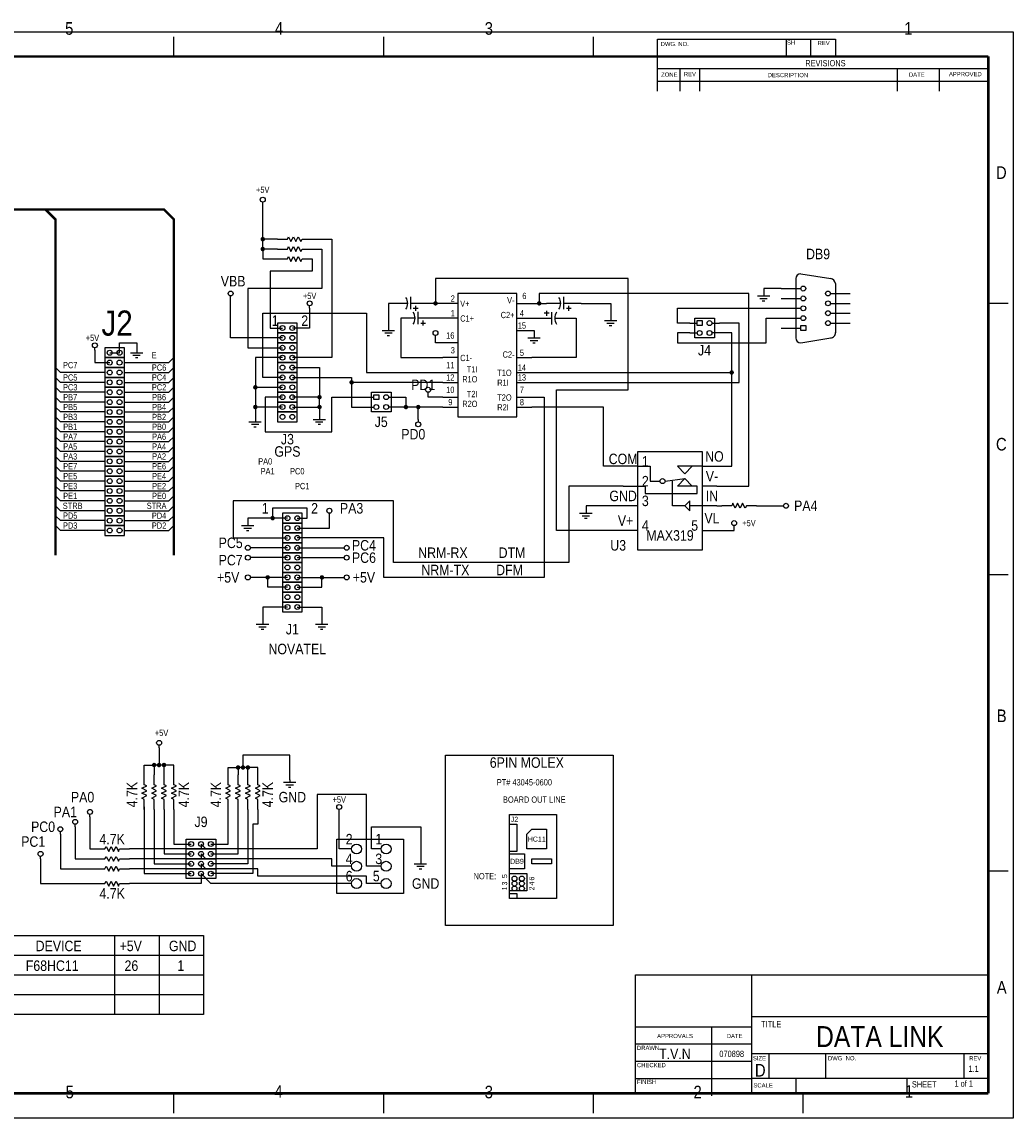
# Model space of a CAD drawing. Extents: x 0 to 3.4, y 0 to 2.22.
# Tile 2 of 2: x 1.39 to 3.4, y 0 to 2.22. Entities that reach past the tile are written whole.
import ezdxf
from ezdxf.enums import TextEntityAlignment as Align

# ---------------------------------------------------------------- set-up
doc = ezdxf.new("R2010")
doc.units = 0
for name, color, linetype in [('BUS', 2, 'CONTINUOUS'), ('NETNAM', 4, 'CONTINUOUS'), ('OUTLIN', 5, 'CONTINUOUS'), ('PINNAM', 6, 'CONTINUOUS'), ('WIRES', 1, 'CONTINUOUS')]:
    doc.layers.add(name, color=color, linetype=linetype)

msp = doc.modelspace()

# ---------------------------------------------------------------- linework, layer by layer
at = {"layer": 'BUS'}
for points in [[(1.88, 1.85), (1.88, 1.855)], [(1.91, 1.78), (1.93, 1.78), (1.932, 1.785), (1.937, 1.775), (1.942, 1.785), (1.947, 1.775), (1.952, 1.785), (1.957, 1.775), (1.96, 1.78), (1.98, 1.78)], [(1.91, 1.76), (1.93, 1.76), (1.932, 1.765), (1.937, 1.755), (1.942, 1.765), (1.947, 1.755), (1.952, 1.765), (1.957, 1.755), (1.96, 1.76), (1.98, 1.76)], [(1.91, 1.74), (1.93, 1.74), (1.932, 1.745), (1.937, 1.735), (1.942, 1.745), (1.947, 1.735), (1.952, 1.745), (1.957, 1.735), (1.96, 1.74), (1.98, 1.74)], [(2.97, 1.71), (3.031, 1.7)], [(2.96, 1.7), (2.96, 1.58)], [(3.04, 1.69), (3.04, 1.59)], [(1.815, 1.66), (1.815, 1.665)], [(2.275, 1.42), (2.395, 1.42), (2.395, 1.67), (2.275, 1.67), (2.275, 1.42)], [(2.882, 1.665), (2.907, 1.665)], [(2.895, 1.67), (2.895, 1.665)], [(2.93, 1.68), (2.97, 1.68)], [(3.03, 1.67), (3.07, 1.67)], [(1.975, 1.64), (1.975, 1.645)], [(2.174, 1.65), (2.145, 1.65)], [(2.18, 1.638), (2.18, 1.663)], [(2.215, 1.65), (2.18, 1.65)], [(2.19, 1.635), (2.19, 1.645)], [(2.275, 1.65), (2.245, 1.65)], [(2.395, 1.65), (2.425, 1.65)], [(2.484, 1.65), (2.455, 1.65)], [(2.49, 1.638), (2.49, 1.663)], [(2.525, 1.65), (2.49, 1.65)], [(2.5, 1.635), (2.5, 1.645)], [(2.887, 1.66), (2.902, 1.66)], [(2.892, 1.655), (2.897, 1.655)], [(2.93, 1.66), (2.97, 1.66)], [(3.03, 1.65), (3.07, 1.65)], [(2.185, 1.64), (2.195, 1.64)], [(2.195, 1.608), (2.195, 1.633)], [(2.46, 1.63), (2.45, 1.63)], [(2.455, 1.635), (2.455, 1.625)], [(2.465, 1.632), (2.465, 1.607)], [(2.495, 1.64), (2.505, 1.64)], [(2.93, 1.64), (2.97, 1.64)], [(3.03, 1.63), (3.07, 1.63)], [(1.95, 1.59), (1.95, 1.61), (1.91, 1.61), (1.91, 1.59), (1.95, 1.59)], [(2.135, 1.6), (2.135, 1.595)], [(2.189, 1.62), (2.16, 1.62)], [(2.23, 1.62), (2.195, 1.62)], [(2.2, 1.61), (2.21, 1.61)], [(2.205, 1.605), (2.205, 1.615)], [(2.275, 1.62), (2.245, 1.62)], [(2.395, 1.62), (2.425, 1.62)], [(2.43, 1.62), (2.465, 1.62)], [(2.471, 1.62), (2.5, 1.62)], [(2.572, 1.615), (2.597, 1.615)], [(2.577, 1.61), (2.592, 1.61)], [(2.582, 1.605), (2.587, 1.605)], [(2.585, 1.62), (2.585, 1.615)], [(2.745, 1.61), (2.76, 1.61)], [(2.755, 1.62), (2.795, 1.62), (2.795, 1.58), (2.755, 1.58), (2.755, 1.62)], [(2.79, 1.61), (2.805, 1.61)], [(2.93, 1.62), (2.97, 1.62)], [(2.93, 1.6), (2.97, 1.6)], [(3.03, 1.61), (3.07, 1.61)], [(1.95, 1.57), (1.95, 1.59), (1.91, 1.59), (1.91, 1.57), (1.95, 1.57)], [(2.122, 1.595), (2.147, 1.595)], [(2.127, 1.59), (2.142, 1.59)], [(2.132, 1.585), (2.137, 1.585)], [(2.23, 1.58), (2.23, 1.585)], [(2.417, 1.58), (2.442, 1.58)], [(2.43, 1.585), (2.43, 1.58)], [(2.745, 1.59), (2.76, 1.59)], [(2.805, 1.59), (2.79, 1.59)], [(2.97, 1.57), (3.031, 1.58)], [(1.54, 1.555), (1.54, 1.56)], [(1.6, 1.54), (1.6, 1.56), (1.56, 1.56), (1.56, 1.54), (1.6, 1.54)], [(1.625, 1.555), (1.625, 1.55)], [(1.95, 1.55), (1.95, 1.57), (1.91, 1.57), (1.91, 1.55), (1.95, 1.55)], [(2.422, 1.575), (2.437, 1.575)], [(2.427, 1.57), (2.432, 1.57)], [(1.6, 1.52), (1.6, 1.54), (1.56, 1.54), (1.56, 1.52), (1.6, 1.52)], [(1.612, 1.55), (1.637, 1.55)], [(1.617, 1.545), (1.632, 1.545)], [(1.622, 1.54), (1.627, 1.54)], [(1.95, 1.53), (1.95, 1.55), (1.91, 1.55), (1.91, 1.53), (1.95, 1.53)], [(2.275, 1.54), (2.245, 1.54)], [(2.395, 1.54), (2.425, 1.54)], [(1.6, 1.5), (1.6, 1.52), (1.56, 1.52), (1.56, 1.5), (1.6, 1.5)], [(1.95, 1.51), (1.95, 1.53), (1.91, 1.53), (1.91, 1.51), (1.95, 1.51)], [(1.95, 1.49), (1.95, 1.51), (1.91, 1.51), (1.91, 1.49), (1.95, 1.49)], [(2.245, 1.51), (2.275, 1.51)], [(2.395, 1.51), (2.425, 1.51)], [(1.6, 1.48), (1.6, 1.5), (1.56, 1.5), (1.56, 1.48), (1.6, 1.48)], [(1.95, 1.47), (1.95, 1.49), (1.91, 1.49), (1.91, 1.47), (1.95, 1.47)], [(2.245, 1.49), (2.275, 1.49)], [(2.395, 1.49), (2.425, 1.49)], [(1.6, 1.46), (1.6, 1.48), (1.56, 1.48), (1.56, 1.46), (1.6, 1.46)], [(1.95, 1.45), (1.95, 1.47), (1.91, 1.47), (1.91, 1.45), (1.95, 1.45)], [(2.1, 1.47), (2.14, 1.47), (2.14, 1.43), (2.1, 1.43), (2.1, 1.47)], [(2.215, 1.465), (2.215, 1.47)], [(1.6, 1.44), (1.6, 1.46), (1.56, 1.46), (1.56, 1.44), (1.6, 1.44)], [(1.95, 1.43), (1.95, 1.45), (1.91, 1.45), (1.91, 1.43), (1.95, 1.43)], [(2.09, 1.46), (2.105, 1.46)], [(2.135, 1.46), (2.15, 1.46)], [(2.245, 1.46), (2.275, 1.46)], [(2.395, 1.46), (2.425, 1.46)], [(1.6, 1.42), (1.6, 1.44), (1.56, 1.44), (1.56, 1.42), (1.6, 1.42)], [(1.95, 1.41), (1.95, 1.43), (1.91, 1.43), (1.91, 1.41), (1.95, 1.41)], [(2.09, 1.44), (2.105, 1.44)], [(2.15, 1.44), (2.135, 1.44)], [(2.245, 1.44), (2.275, 1.44)], [(2.395, 1.44), (2.425, 1.44)], [(1.6, 1.4), (1.6, 1.42), (1.56, 1.42), (1.56, 1.4), (1.6, 1.4)], [(1.6, 1.38), (1.6, 1.4), (1.56, 1.4), (1.56, 1.38), (1.6, 1.38)], [(1.852, 1.41), (1.877, 1.41)], [(1.857, 1.405), (1.872, 1.405)], [(1.862, 1.4), (1.867, 1.4)], [(1.865, 1.415), (1.865, 1.41)], [(1.982, 1.415), (2.007, 1.415)], [(1.987, 1.41), (2.002, 1.41)], [(1.992, 1.405), (1.997, 1.405)], [(1.995, 1.42), (1.995, 1.415)], [(2.195, 1.415), (2.195, 1.41)], [(1.6, 1.36), (1.6, 1.38), (1.56, 1.38), (1.56, 1.36), (1.6, 1.36)], [(1.6, 1.34), (1.6, 1.36), (1.56, 1.36), (1.56, 1.34), (1.6, 1.34)], [(1.6, 1.32), (1.6, 1.34), (1.56, 1.34), (1.56, 1.32), (1.6, 1.32)], [(1.6, 1.3), (1.6, 1.32), (1.56, 1.32), (1.56, 1.3), (1.6, 1.3)], [(2.64, 1.32), (2.61, 1.32)], [(2.64, 1.32), (2.665, 1.32), (2.665, 1.305)], [(2.73, 1.32), (2.72, 1.32), (2.735, 1.305), (2.75, 1.32)], [(2.77, 1.32), (2.73, 1.32)], [(1.6, 1.28), (1.6, 1.3), (1.56, 1.3), (1.56, 1.28), (1.6, 1.28)], [(2.665, 1.305), (2.665, 1.29), (2.685, 1.29)], [(2.695, 1.29), (2.735, 1.295)], [(2.735, 1.24), (2.71, 1.24), (2.71, 1.29)], [(2.72, 1.28), (2.735, 1.295), (2.75, 1.28)], [(1.6, 1.26), (1.6, 1.28), (1.56, 1.28), (1.56, 1.26), (1.6, 1.26)], [(2.61, 1.28), (2.655, 1.28), (2.655, 1.265), (2.76, 1.265), (2.76, 1.28), (2.72, 1.28)], [(2.8, 1.28), (2.77, 1.28)], [(1.6, 1.24), (1.6, 1.26), (1.56, 1.26), (1.56, 1.24), (1.6, 1.24)], [(2.8, 1.24), (2.745, 1.24), (2.745, 1.25), (2.735, 1.24), (2.745, 1.23), (2.745, 1.24)], [(2.88, 1.24), (2.86, 1.24), (2.857, 1.235), (2.852, 1.245), (2.847, 1.235), (2.842, 1.245), (2.837, 1.235), (2.832, 1.245), (2.83, 1.24), (2.81, 1.24)], [(1.6, 1.22), (1.6, 1.24), (1.56, 1.24), (1.56, 1.22), (1.6, 1.22)], [(1.96, 1.205), (1.96, 1.225), (1.92, 1.225), (1.92, 1.205), (1.96, 1.205)], [(2.015, 1.22), (2.015, 1.225)], [(2.522, 1.225), (2.547, 1.225)], [(2.535, 1.23), (2.535, 1.225)], [(2.64, 1.24), (2.61, 1.24)], [(2.93, 1.24), (2.935, 1.24)], [(1.6, 1.2), (1.6, 1.22), (1.56, 1.22), (1.56, 1.2), (1.6, 1.2)], [(1.6, 1.18), (1.6, 1.2), (1.56, 1.2), (1.56, 1.18), (1.6, 1.18)], [(1.837, 1.2), (1.862, 1.2)], [(1.85, 1.205), (1.85, 1.2)], [(1.96, 1.185), (1.96, 1.205), (1.92, 1.205), (1.92, 1.185), (1.96, 1.185)], [(2.527, 1.22), (2.542, 1.22)], [(2.532, 1.215), (2.537, 1.215)], [(2.835, 1.195), (2.835, 1.2)], [(1.842, 1.195), (1.857, 1.195)], [(1.847, 1.19), (1.852, 1.19)], [(1.96, 1.165), (1.96, 1.185), (1.92, 1.185), (1.92, 1.165), (1.96, 1.165)], [(2.64, 1.19), (2.61, 1.19)], [(2.77, 1.19), (2.8, 1.19)], [(1.86, 1.155), (1.855, 1.155)], [(1.96, 1.145), (1.96, 1.165), (1.92, 1.165), (1.92, 1.145), (1.96, 1.145)], [(2.04, 1.155), (2.045, 1.155)], [(1.86, 1.135), (1.855, 1.135)], [(1.96, 1.125), (1.96, 1.145), (1.92, 1.145), (1.92, 1.125), (1.96, 1.125)], [(2.04, 1.135), (2.045, 1.135)], [(1.96, 1.105), (1.96, 1.125), (1.92, 1.125), (1.92, 1.105), (1.96, 1.105)], [(1.86, 1.095), (1.855, 1.095)], [(1.96, 1.085), (1.96, 1.105), (1.92, 1.105), (1.92, 1.085), (1.96, 1.085)], [(2.04, 1.095), (2.045, 1.095)], [(1.96, 1.065), (1.96, 1.085), (1.92, 1.085), (1.92, 1.065), (1.96, 1.065)], [(1.96, 1.045), (1.96, 1.065), (1.92, 1.065), (1.92, 1.045), (1.96, 1.045)], [(1.96, 1.025), (1.96, 1.045), (1.92, 1.045), (1.92, 1.025), (1.96, 1.025)], [(1.867, 1), (1.892, 1)], [(1.88, 1.005), (1.88, 1)], [(1.987, 1), (2.012, 1)], [(2, 1.005), (2, 1)], [(1.872, 0.995), (1.887, 0.995)], [(1.877, 0.99), (1.882, 0.99)], [(1.992, 0.995), (2.007, 0.995)], [(1.997, 0.99), (2.002, 0.99)], [(1.67, 0.75), (1.67, 0.755)], [(1.64, 0.625), (1.64, 0.645), (1.635, 0.648), (1.645, 0.653), (1.635, 0.658), (1.645, 0.663), (1.635, 0.668), (1.645, 0.673), (1.64, 0.675), (1.64, 0.695)], [(1.66, 0.625), (1.66, 0.645), (1.655, 0.648), (1.665, 0.653), (1.655, 0.658), (1.665, 0.663), (1.655, 0.668), (1.665, 0.673), (1.66, 0.675), (1.66, 0.695)], [(1.68, 0.625), (1.68, 0.645), (1.675, 0.648), (1.685, 0.653), (1.675, 0.658), (1.685, 0.663), (1.675, 0.668), (1.685, 0.673), (1.68, 0.675), (1.68, 0.695)], [(1.7, 0.625), (1.7, 0.645), (1.695, 0.648), (1.705, 0.653), (1.695, 0.658), (1.705, 0.663), (1.695, 0.668), (1.705, 0.673), (1.7, 0.675), (1.7, 0.695)], [(1.81, 0.625), (1.81, 0.645), (1.805, 0.648), (1.815, 0.653), (1.805, 0.658), (1.815, 0.663), (1.805, 0.668), (1.815, 0.673), (1.81, 0.675), (1.81, 0.695)], [(1.83, 0.625), (1.83, 0.645), (1.825, 0.648), (1.835, 0.653), (1.825, 0.658), (1.835, 0.663), (1.825, 0.668), (1.835, 0.673), (1.83, 0.675), (1.83, 0.695)], [(1.85, 0.625), (1.85, 0.645), (1.845, 0.648), (1.855, 0.653), (1.845, 0.658), (1.855, 0.663), (1.845, 0.668), (1.855, 0.673), (1.85, 0.675), (1.85, 0.695)], [(1.87, 0.625), (1.87, 0.645), (1.865, 0.648), (1.875, 0.653), (1.865, 0.658), (1.875, 0.663), (1.865, 0.668), (1.875, 0.673), (1.87, 0.675), (1.87, 0.695)], [(1.922, 0.68), (1.947, 0.68)], [(1.927, 0.675), (1.942, 0.675)], [(1.932, 0.67), (1.937, 0.67)], [(1.935, 0.685), (1.935, 0.68)], [(2.035, 0.62), (2.035, 0.625)], [(1.53, 0.61), (1.53, 0.615)], [(1.47, 0.575), (1.47, 0.58)], [(1.5, 0.59), (1.5, 0.595)], [(1.54, 0.545), (1.56, 0.545), (1.563, 0.55), (1.568, 0.54), (1.573, 0.55), (1.578, 0.54), (1.583, 0.55), (1.588, 0.54), (1.59, 0.545), (1.61, 0.545)], [(2.06, 0.545), (2.05, 0.545)], [(1.43, 0.525), (1.43, 0.53)], [(1.54, 0.525), (1.56, 0.525), (1.563, 0.53), (1.568, 0.52), (1.573, 0.53), (1.578, 0.52), (1.583, 0.53), (1.588, 0.52), (1.59, 0.525), (1.61, 0.525)], [(2.187, 0.515), (2.212, 0.515)], [(2.2, 0.52), (2.2, 0.515)], [(1.54, 0.505), (1.56, 0.505), (1.563, 0.51), (1.568, 0.5), (1.573, 0.51), (1.578, 0.5), (1.583, 0.51), (1.588, 0.5), (1.59, 0.505), (1.61, 0.505)], [(2.06, 0.51), (2.045, 0.51)], [(2.12, 0.51), (2.105, 0.51)], [(2.192, 0.51), (2.207, 0.51)], [(2.197, 0.505), (2.202, 0.505)], [(1.54, 0.475), (1.56, 0.475), (1.563, 0.48), (1.568, 0.47), (1.573, 0.48), (1.578, 0.47), (1.583, 0.48), (1.588, 0.47), (1.59, 0.475), (1.61, 0.475)], [(2.06, 0.475), (2.045, 0.475)], [(2.12, 0.475), (2.105, 0.475)]]:
    msp.add_lwpolyline(points, dxfattribs=at)
at = {"layer": 'BUS', "const_width": 0.005}
for points in [[(1.26, 1.04), (1.26, 1.82), (1.28, 1.84), (1.68, 1.84), (1.7, 1.82), (1.7, 1.14)], [(1.44, 1.84), (1.46, 1.82), (1.46, 1.14)]]:
    msp.add_lwpolyline(points, dxfattribs=at)
at = {"layer": 'BUS'}
for points in [[(2.76, 1.605), (2.76, 1.615), (2.77, 1.615), (2.77, 1.605), (2.76, 1.605)], [(2.97, 1.595), (2.97, 1.605), (2.98, 1.605), (2.98, 1.595), (2.97, 1.595)], [(2.105, 1.455), (2.105, 1.465), (2.115, 1.465), (2.115, 1.455), (2.105, 1.455)], [(2.64, 1.15), (2.64, 1.35), (2.77, 1.35), (2.77, 1.15), (2.64, 1.15)], [(1.725, 0.545), (1.725, 0.565), (1.785, 0.565), (1.785, 0.545), (1.725, 0.545)], [(2.03, 0.455), (2.03, 0.565), (2.165, 0.565), (2.165, 0.455), (2.03, 0.455)], [(1.725, 0.525), (1.725, 0.545), (1.785, 0.545), (1.785, 0.525), (1.725, 0.525)], [(1.725, 0.505), (1.725, 0.525), (1.785, 0.525), (1.785, 0.505), (1.725, 0.505)], [(1.725, 0.485), (1.725, 0.505), (1.785, 0.505), (1.785, 0.485), (1.725, 0.485)]]:
    msp.add_lwpolyline(points, close=True, dxfattribs=at)
for centre, radius in [((1.88, 1.86), 0.005), ((1.815, 1.67), 0.005), ((2.975, 1.68), 0.005), ((2.975, 1.66), 0.005), ((3.025, 1.67), 0.005), ((1.975, 1.65), 0.005), ((2.975, 1.64), 0.005), ((3.025, 1.65), 0.005), ((2.975, 1.62), 0.005), ((3.025, 1.63), 0.005), ((1.92, 1.6), 0.005), ((1.94, 1.6), 0.005), ((2.785, 1.61), 0.005), ((3.025, 1.61), 0.005), ((1.92, 1.58), 0.005), ((1.94, 1.58), 0.005), ((2.23, 1.59), 0.005), ((2.765, 1.59), 0.005), ((2.785, 1.59), 0.005), ((1.54, 1.565), 0.005), ((1.57, 1.55), 0.005), ((1.59, 1.55), 0.005), ((1.92, 1.56), 0.005), ((1.94, 1.56), 0.005), ((1.57, 1.53), 0.005), ((1.59, 1.53), 0.005), ((1.92, 1.54), 0.005), ((1.94, 1.54), 0.005), ((1.57, 1.51), 0.005), ((1.59, 1.51), 0.005), ((1.92, 1.52), 0.005), ((1.94, 1.52), 0.005), ((1.57, 1.49), 0.005), ((1.59, 1.49), 0.005), ((1.92, 1.5), 0.005), ((1.94, 1.5), 0.005), ((1.57, 1.47), 0.005), ((1.59, 1.47), 0.005), ((1.92, 1.48), 0.005), ((1.94, 1.48), 0.005), ((2.215, 1.475), 0.005), ((1.57, 1.45), 0.005), ((1.59, 1.45), 0.005), ((1.92, 1.46), 0.005), ((1.92, 1.44), 0.005), ((1.94, 1.46), 0.005), ((1.94, 1.44), 0.005), ((2.11, 1.44), 0.005), ((2.13, 1.46), 0.005), ((2.13, 1.44), 0.005), ((1.57, 1.43), 0.005), ((1.59, 1.43), 0.005), ((1.92, 1.42), 0.005), ((1.94, 1.42), 0.005), ((1.57, 1.41), 0.005), ((1.59, 1.41), 0.005), ((2.195, 1.405), 0.005), ((1.57, 1.39), 0.005), ((1.59, 1.39), 0.005), ((1.57, 1.37), 0.005), ((1.57, 1.35), 0.005), ((1.59, 1.37), 0.005), ((1.59, 1.35), 0.005), ((1.57, 1.33), 0.005), ((1.59, 1.33), 0.005), ((1.57, 1.31), 0.005), ((1.59, 1.31), 0.005), ((1.57, 1.29), 0.005), ((1.59, 1.29), 0.005), ((2.69, 1.29), 0.005), ((1.57, 1.27), 0.005), ((1.59, 1.27), 0.005), ((1.57, 1.25), 0.005), ((1.59, 1.25), 0.005), ((2.94, 1.24), 0.005), ((1.57, 1.23), 0.005), ((1.59, 1.23), 0.005), ((2.015, 1.23), 0.005), ((1.57, 1.21), 0.005), ((1.59, 1.21), 0.005), ((1.93, 1.215), 0.005), ((1.93, 1.195), 0.005), ((1.95, 1.215), 0.005), ((1.95, 1.195), 0.005), ((2.835, 1.205), 0.005), ((1.57, 1.19), 0.005), ((1.59, 1.19), 0.005), ((1.93, 1.175), 0.005), ((1.95, 1.175), 0.005), ((1.85, 1.155), 0.005), ((1.93, 1.155), 0.005), ((1.95, 1.155), 0.005), ((2.05, 1.155), 0.005), ((1.85, 1.135), 0.005), ((1.93, 1.135), 0.005), ((1.95, 1.135), 0.005), ((2.05, 1.135), 0.005), ((1.93, 1.115), 0.005), ((1.95, 1.115), 0.005), ((1.85, 1.095), 0.005), ((1.93, 1.095), 0.005), ((1.95, 1.095), 0.005), ((2.05, 1.095), 0.005), ((1.93, 1.075), 0.005), ((1.95, 1.075), 0.005), ((1.93, 1.055), 0.005), ((1.95, 1.055), 0.005), ((1.93, 1.035), 0.005), ((1.95, 1.035), 0.005), ((1.67, 0.76), 0.005), ((1.53, 0.62), 0.005), ((2.035, 0.63), 0.005), ((1.5, 0.6), 0.005), ((1.47, 0.585), 0.005), ((1.735, 0.555), 0.005), ((1.755, 0.555), 0.005), ((1.775, 0.555), 0.005), ((2.07, 0.545), 0.01), ((2.13, 0.545), 0.01), ((1.43, 0.535), 0.005), ((1.735, 0.535), 0.005), ((1.755, 0.535), 0.005), ((1.775, 0.535), 0.005), ((1.735, 0.515), 0.005), ((1.755, 0.515), 0.005), ((1.775, 0.515), 0.005), ((2.07, 0.51), 0.01), ((2.13, 0.51), 0.01), ((1.735, 0.495), 0.005), ((1.755, 0.495), 0.005), ((1.775, 0.495), 0.005), ((2.07, 0.475), 0.01), ((2.13, 0.475), 0.01)]:
    msp.add_circle(centre, radius, dxfattribs=at)
for centre, radius, start, end in [((2.97, 1.7), 0.01, 90, 180), ((3.03, 1.69), 0.01, 0, 90), ((2.152, 1.65), 0.0216, 326.3099, 33.6901), ((2.462, 1.65), 0.0216, 326.3099, 33.6901), ((2.167, 1.62), 0.0216, 326.3099, 33.6901), ((2.493, 1.62), 0.0216, 146.3099, 213.6901), ((2.97, 1.58), 0.01, 180, 270), ((3.03, 1.59), 0.01, 270, 6.3402)]:
    msp.add_arc(centre, radius, start, end, dxfattribs=at)
at = {"layer": 'OUTLIN'}
for points in [[(3.4, 0), (0, 0), (0, 2.2), (3.4, 2.2), (3.4, 0)], [(1.7, 2.15), (1.7, 2.19)], [(2.125, 2.15), (2.125, 2.19)], [(2.55, 2.15), (2.55, 2.19)], [(2.68, 2.08), (2.68, 2.185), (3.04, 2.185), (3.04, 2.15)], [(2.94, 2.185), (2.94, 2.15)], [(2.99, 2.15), (2.99, 2.185)], [(3.35, 2.125), (2.68, 2.125)], [(2.725, 2.125), (2.725, 2.08)], [(2.765, 2.125), (2.765, 2.08)], [(3.165, 2.125), (3.165, 2.08)], [(3.25, 2.125), (3.25, 2.08)], [(3.351, 2.118), (3.351, 1.902)], [(2.68, 2.1), (3.35, 2.1)], [(3.39, 1.65), (3.35, 1.65)], [(3.39, 1.1), (3.35, 1.1)], [(3.39, 0.5), (3.35, 0.5)], [(2.635, 0.29), (3.35, 0.29)], [(2.635, 0.05), (2.635, 0.29)], [(2.87, 0.29), (2.87, 0.05)], [(3.35, 0.205), (2.87, 0.205)], [(2.635, 0.185), (2.87, 0.185)], [(2.79, 0.045), (2.79, 0.185)], [(2.87, 0.15), (2.635, 0.15)], [(2.635, 0.115), (2.87, 0.115)], [(3.35, 0.13), (2.87, 0.13)], [(2.905, 0.13), (2.905, 0.08)], [(3.02, 0.13), (3.02, 0.08)], [(3.3, 0.13), (3.3, 0.08)], [(2.635, 0.08), (2.87, 0.08)], [(3.349, 0.08), (2.87, 0.08)], [(2.96, 0.08), (2.96, 0.05)], [(3.185, 0.08), (3.185, 0.05)], [(1.7, 0.01), (1.7, 0.05)], [(2.125, 0.01), (2.125, 0.05)], [(2.55, 0.01), (2.55, 0.05)], [(2.975, 0.01), (2.975, 0.05)]]:
    msp.add_lwpolyline(points, dxfattribs=at)
at = {"layer": 'OUTLIN', "const_width": 0.005}
for points in [[(3.35, 0.05), (0.05, 0.05), (0.05, 2.15), (3.35, 2.15)], [(3.35, 0.05), (3.35, 2.15)]]:
    msp.add_lwpolyline(points, dxfattribs=at)
at = {"layer": 'PINNAM'}
for points in [[(2.25, 0.39), (2.25, 0.735), (2.59, 0.735), (2.59, 0.39), (2.25, 0.39)], [(2.38, 0.445), (2.38, 0.615), (2.475, 0.615), (2.475, 0.445), (2.38, 0.445)], [(2.38, 0.54), (2.38, 0.595), (2.395, 0.595), (2.395, 0.54), (2.38, 0.54)], [(2.38, 0.505), (2.38, 0.535), (2.41, 0.535), (2.41, 0.505), (2.38, 0.505)], [(2.425, 0.515), (2.425, 0.525), (2.465, 0.525), (2.465, 0.515), (2.425, 0.515)], [(2.38, 0.46), (2.38, 0.495), (2.415, 0.495), (2.415, 0.46), (2.38, 0.46)], [(2.38, 0.445), (2.38, 0.455), (2.395, 0.455), (2.395, 0.445), (2.38, 0.445)]]:
    msp.add_lwpolyline(points, close=True, dxfattribs=at)
for points in [[(2.415, 0.575), (2.425, 0.585), (2.455, 0.585), (2.455, 0.545), (2.415, 0.545), (2.415, 0.575)], [(1.26, 0.21), (1.26, 0.37), (1.76, 0.37), (1.76, 0.21), (1.26, 0.21)], [(1.58, 0.37), (1.58, 0.21)], [(1.67, 0.37), (1.67, 0.21)], [(1.26, 0.33), (1.76, 0.33)], [(1.26, 0.29), (1.76, 0.29)], [(1.26, 0.25), (1.76, 0.25)]]:
    msp.add_lwpolyline(points, dxfattribs=at)
for centre in [(2.39, 0.485), (2.405, 0.485), (2.39, 0.475), (2.39, 0.465), (2.405, 0.475), (2.405, 0.465)]:
    msp.add_circle(centre, 0.005, dxfattribs=at)
at = {"layer": 'WIRES'}
for points in [[(1.88, 1.76), (1.88, 1.78), (1.88, 1.85)], [(1.91, 1.78), (1.88, 1.78)], [(1.98, 1.78), (2.02, 1.78), (2.02, 1.54), (1.94, 1.54)], [(1.98, 1.76), (2, 1.76), (2, 1.68), (1.85, 1.68), (1.85, 1.56), (1.92, 1.56)], [(1.91, 1.76), (1.88, 1.76), (1.88, 1.74), (1.91, 1.74)], [(1.98, 1.74), (1.98, 1.715), (1.895, 1.715), (1.895, 1.6), (1.92, 1.6)], [(2.61, 1.19), (2.475, 1.19), (2.475, 1.475), (2.62, 1.475), (2.62, 1.7), (2.23, 1.7), (2.23, 1.65)], [(2.8, 1.28), (2.865, 1.28), (2.865, 1.67), (2.44, 1.67), (2.44, 1.65)], [(2.93, 1.68), (2.895, 1.68), (2.895, 1.67)], [(1.92, 1.58), (1.815, 1.58), (1.815, 1.66)], [(2.145, 1.65), (2.135, 1.65), (2.135, 1.6)], [(2.245, 1.65), (2.23, 1.65), (2.215, 1.65)], [(2.425, 1.65), (2.44, 1.65), (2.455, 1.65)], [(2.525, 1.65), (2.585, 1.65), (2.585, 1.62)], [(1.92, 1.5), (1.88, 1.5), (1.88, 1.63), (2.09, 1.63), (2.09, 1.51), (2.245, 1.51)], [(1.975, 1.64), (1.975, 1.6), (1.94, 1.6)], [(2.745, 1.61), (2.72, 1.61), (2.72, 1.64), (2.93, 1.64)], [(2.16, 1.62), (2.16, 1.54), (2.245, 1.54)], [(2.245, 1.62), (2.23, 1.62)], [(2.5, 1.62), (2.515, 1.62), (2.515, 1.54), (2.425, 1.54)], [(2.425, 1.62), (2.43, 1.62)], [(2.425, 1.49), (2.845, 1.49), (2.845, 1.61), (2.805, 1.61)], [(2.745, 1.59), (2.72, 1.59), (2.72, 1.57), (2.9, 1.57), (2.9, 1.62), (2.93, 1.62)], [(2.275, 1.57), (2.23, 1.57), (2.23, 1.58)], [(2.395, 1.595), (2.43, 1.595), (2.43, 1.585)], [(2.425, 1.51), (2.83, 1.51), (2.83, 1.59), (2.805, 1.59)], [(1.54, 1.555), (1.54, 1.53), (1.57, 1.53)], [(1.57, 1.55), (1.59, 1.55), (1.59, 1.57), (1.625, 1.57), (1.625, 1.555)], [(1.6, 1.53), (1.69, 1.53), (1.7, 1.54)], [(1.92, 1.54), (1.865, 1.54), (1.865, 1.48), (1.865, 1.44), (1.865, 1.415)], [(1.56, 1.51), (1.47, 1.51), (1.46, 1.52)], [(1.6, 1.51), (1.69, 1.51), (1.7, 1.52)], [(1.94, 1.52), (1.995, 1.52), (1.995, 1.46), (1.94, 1.46)], [(2.77, 1.32), (2.83, 1.32), (2.83, 1.51)], [(1.56, 1.49), (1.47, 1.49), (1.46, 1.5)], [(1.6, 1.49), (1.69, 1.49), (1.7, 1.5)], [(1.94, 1.5), (2.06, 1.5), (2.06, 1.49), (2.06, 1.44), (2.09, 1.44)], [(2.245, 1.49), (2.06, 1.49)], [(1.56, 1.47), (1.47, 1.47), (1.46, 1.48)], [(1.6, 1.47), (1.69, 1.47), (1.7, 1.48)], [(1.865, 1.48), (1.92, 1.48)], [(1.56, 1.45), (1.47, 1.45), (1.46, 1.46)], [(1.6, 1.45), (1.69, 1.45), (1.7, 1.46)], [(1.92, 1.46), (1.885, 1.46), (1.885, 1.39), (2.02, 1.39), (2.02, 1.46), (2.09, 1.46)], [(1.94, 1.44), (1.995, 1.44), (1.995, 1.46)], [(2.425, 1.46), (2.45, 1.46), (2.45, 1.095), (2.125, 1.095), (2.125, 1.175), (1.95, 1.175)], [(2.15, 1.46), (2.17, 1.46), (2.17, 1.44), (2.15, 1.44)], [(2.245, 1.46), (2.215, 1.46), (2.215, 1.465)], [(1.56, 1.43), (1.47, 1.43), (1.46, 1.44)], [(1.6, 1.43), (1.69, 1.43), (1.7, 1.44)], [(1.92, 1.44), (1.865, 1.44)], [(1.995, 1.44), (1.995, 1.42), (1.995, 1.415)], [(2.245, 1.44), (2.195, 1.44), (2.17, 1.44)], [(2.195, 1.415), (2.195, 1.44)], [(2.61, 1.32), (2.57, 1.32), (2.57, 1.44), (2.425, 1.44)], [(1.56, 1.41), (1.47, 1.41), (1.46, 1.42)], [(1.56, 1.39), (1.47, 1.39), (1.46, 1.4)], [(1.6, 1.41), (1.69, 1.41), (1.7, 1.42)], [(1.6, 1.39), (1.69, 1.39), (1.7, 1.4)], [(1.56, 1.37), (1.47, 1.37), (1.46, 1.38)], [(1.6, 1.37), (1.69, 1.37), (1.7, 1.38)], [(1.56, 1.35), (1.47, 1.35), (1.46, 1.36)], [(1.6, 1.35), (1.69, 1.35), (1.7, 1.36)], [(1.56, 1.33), (1.47, 1.33), (1.46, 1.34)], [(1.6, 1.33), (1.69, 1.33), (1.7, 1.34)], [(1.56, 1.31), (1.47, 1.31), (1.46, 1.32)], [(1.6, 1.31), (1.69, 1.31), (1.7, 1.32)], [(1.56, 1.29), (1.47, 1.29), (1.46, 1.3)], [(1.6, 1.29), (1.69, 1.29), (1.7, 1.3)], [(1.56, 1.27), (1.47, 1.27), (1.46, 1.28)], [(1.6, 1.27), (1.69, 1.27), (1.7, 1.28)], [(2.61, 1.28), (2.5, 1.28), (2.5, 1.125), (2.145, 1.125), (2.145, 1.25), (1.82, 1.25), (1.82, 1.175), (1.93, 1.175)], [(1.56, 1.25), (1.47, 1.25), (1.46, 1.26)], [(1.6, 1.25), (1.69, 1.25), (1.7, 1.26)], [(1.56, 1.23), (1.47, 1.23), (1.46, 1.24)], [(1.6, 1.23), (1.69, 1.23), (1.7, 1.24)], [(1.95, 1.215), (1.97, 1.215), (1.97, 1.235), (1.9, 1.235), (1.9, 1.215)], [(2.61, 1.24), (2.535, 1.24), (2.535, 1.23)], [(2.8, 1.24), (2.81, 1.24)], [(2.88, 1.24), (2.93, 1.24)], [(1.56, 1.21), (1.47, 1.21), (1.46, 1.22)], [(1.56, 1.19), (1.47, 1.19), (1.46, 1.2)], [(1.6, 1.21), (1.69, 1.21), (1.7, 1.22)], [(1.6, 1.19), (1.69, 1.19), (1.7, 1.2)], [(1.93, 1.215), (1.9, 1.215), (1.85, 1.215), (1.85, 1.205)], [(1.95, 1.195), (2.015, 1.195), (2.015, 1.22)], [(2.8, 1.19), (2.835, 1.19), (2.835, 1.195)], [(1.93, 1.155), (1.86, 1.155)], [(1.95, 1.155), (2.04, 1.155)], [(1.93, 1.135), (1.86, 1.135)], [(1.95, 1.135), (2.04, 1.135)], [(1.93, 1.095), (1.89, 1.095), (1.86, 1.095)], [(1.93, 1.075), (1.89, 1.075), (1.89, 1.095)], [(1.95, 1.075), (2, 1.075), (2, 1.095)], [(1.95, 1.095), (2, 1.095), (2.04, 1.095)], [(1.93, 1.035), (1.88, 1.035), (1.88, 1.005)], [(1.95, 1.035), (2, 1.035), (2, 1.005)], [(1.67, 0.75), (1.67, 0.715)], [(1.935, 0.685), (1.935, 0.735), (1.84, 0.735), (1.84, 0.71)], [(1.64, 0.695), (1.64, 0.715), (1.66, 0.715), (1.66, 0.695)], [(1.68, 0.695), (1.68, 0.715), (1.67, 0.715), (1.66, 0.715)], [(1.7, 0.695), (1.7, 0.715), (1.68, 0.715)], [(1.81, 0.695), (1.81, 0.71), (1.83, 0.71), (1.83, 0.695)], [(1.87, 0.695), (1.87, 0.71), (1.85, 0.71), (1.84, 0.71), (1.83, 0.71)], [(1.85, 0.695), (1.85, 0.71)], [(2.105, 0.51), (2.09, 0.51), (2.09, 0.655), (1.99, 0.655), (1.99, 0.545), (1.89, 0.545), (1.87, 0.545), (1.765, 0.545), (1.755, 0.555), (1.755, 0.55), (1.755, 0.545), (1.61, 0.545)], [(1.64, 0.63), (1.64, 0.625), (1.64, 0.495), (1.735, 0.495)], [(1.66, 0.625), (1.66, 0.515), (1.735, 0.515)], [(1.68, 0.625), (1.68, 0.535), (1.735, 0.535)], [(1.7, 0.625), (1.7, 0.555), (1.735, 0.555)], [(1.775, 0.555), (1.81, 0.555), (1.81, 0.625)], [(1.775, 0.535), (1.83, 0.535), (1.83, 0.625)], [(1.85, 0.625), (1.85, 0.515), (1.775, 0.515)], [(1.87, 0.625), (1.87, 0.595), (1.86, 0.595), (1.86, 0.495), (1.775, 0.495)], [(1.53, 0.61), (1.53, 0.545), (1.54, 0.545)], [(2.05, 0.545), (2.035, 0.545), (2.035, 0.62)], [(1.5, 0.59), (1.5, 0.525), (1.54, 0.525)], [(2.12, 0.545), (2.1, 0.545), (2.1, 0.59), (2.2, 0.59), (2.2, 0.52)], [(1.47, 0.575), (1.47, 0.505), (1.54, 0.505)], [(2.045, 0.51), (2.02, 0.51), (2.02, 0.525), (1.765, 0.525), (1.755, 0.535), (1.755, 0.53), (1.755, 0.525), (1.61, 0.525)], [(1.43, 0.525), (1.43, 0.475), (1.54, 0.475)], [(2.105, 0.475), (2.09, 0.475), (2.09, 0.49), (1.87, 0.49), (1.87, 0.505), (1.765, 0.505), (1.755, 0.515), (1.755, 0.51), (1.755, 0.505), (1.61, 0.505)], [(2.045, 0.475), (1.87, 0.475), (1.775, 0.475), (1.755, 0.495), (1.755, 0.49), (1.755, 0.475), (1.61, 0.475)]]:
    msp.add_lwpolyline(points, dxfattribs=at)
at = {"layer": 'WIRES', "const_width": 0.005}
for points in [[(1.878, 1.78, 1), (1.882, 1.78, 1)], [(1.878, 1.76, 1), (1.882, 1.76, 1)], [(2.228, 1.65, 1), (2.232, 1.65, 1)], [(2.438, 1.65, 1), (2.442, 1.65, 1)], [(2.828, 1.51, 1), (2.832, 1.51, 1)], [(2.058, 1.49, 1), (2.062, 1.49, 1)], [(1.863, 1.48, 1), (1.867, 1.48, 1)], [(1.863, 1.44, 1), (1.867, 1.44, 1)], [(1.993, 1.46, 1), (1.997, 1.46, 1)], [(1.993, 1.44, 1), (1.997, 1.44, 1)], [(2.168, 1.44, 1), (2.172, 1.44, 1)], [(2.193, 1.44, 1), (2.197, 1.44, 1)], [(1.898, 1.215, 1), (1.902, 1.215, 1)], [(1.888, 1.095, 1), (1.892, 1.095, 1)], [(1.998, 1.095, 1), (2.002, 1.095, 1)], [(1.658, 0.715, 1), (1.662, 0.715, 1)], [(1.668, 0.715, 1), (1.672, 0.715, 1)], [(1.678, 0.715, 1), (1.682, 0.715, 1)], [(1.828, 0.71, 1), (1.832, 0.71, 1)], [(1.838, 0.71, 1), (1.842, 0.71, 1)], [(1.848, 0.71, 1), (1.852, 0.71, 1)]]:
    msp.add_lwpolyline(points, format="xyb", close=True, dxfattribs=at)

# ---------------------------------------------------------------- texts
at = {"layer": 'NETNAM', "width": 0.88}
for s, height, p in [('+5V', 0.01275, (1.88, 1.88)), ('+5V', 0.01275, (1.975, 1.665)), ('+5V', 0.01275, (1.535, 1.58)), ('PC7', 0.01275, (1.49, 1.525)), ('E', 0.0127, (1.66, 1.545)), ('PC6', 0.01275, (1.67, 1.52)), ('PC5', 0.01275, (1.49, 1.5)), ('PC3', 0.01275, (1.49, 1.48)), ('PC4', 0.01275, (1.67, 1.5)), ('PC2', 0.01275, (1.67, 1.48)), ('PB7', 0.01275, (1.49, 1.46)), ('PB6', 0.01275, (1.67, 1.46)), ('PB5', 0.01275, (1.49, 1.44)), ('PB4', 0.01275, (1.67, 1.44)), ('PB3', 0.01275, (1.49, 1.42)), ('PB2', 0.01275, (1.67, 1.42)), ('PB1', 0.01275, (1.49, 1.4)), ('PB0', 0.01275, (1.67, 1.4)), ('PA7', 0.01275, (1.49, 1.38)), ('PA6', 0.01275, (1.67, 1.38)), ('PA5', 0.01275, (1.49, 1.36)), ('PA4', 0.01275, (1.67, 1.36)), ('PA3', 0.01275, (1.49, 1.34)), ('PA2', 0.01275, (1.67, 1.34)), ('PA0', 0.01275, (1.885, 1.33)), ('COM', 0.02125, (2.61, 1.335)), ('NO', 0.02125, (2.795, 1.34)), ('PE7', 0.01275, (1.49, 1.32)), ('PE6', 0.01275, (1.67, 1.32)), ('PA1', 0.01275, (1.89, 1.31)), ('PC0', 0.01275, (1.95, 1.31)), ('V-', 0.02125, (2.79, 1.3)), ('PE5', 0.01275, (1.49, 1.3)), ('PE3', 0.01275, (1.49, 1.28)), ('PE4', 0.01275, (1.67, 1.3)), ('PE2', 0.01275, (1.67, 1.28)), ('PC1', 0.01275, (1.96, 1.28)), ('PE1', 0.01275, (1.49, 1.26)), ('PE0', 0.01275, (1.67, 1.26)), ('GND', 0.02125, (2.61, 1.26)), ('IN', 0.02125, (2.79, 1.26)), ('STRB', 0.01275, (1.495, 1.24)), ('STRA', 0.01275, (1.665, 1.24)), ('PA3', 0.02125, (2.06, 1.235)), ('PD5', 0.01275, (1.49, 1.22)), ('PD4', 0.01275, (1.67, 1.22)), ('V+', 0.02125, (2.615, 1.21)), ('VL', 0.02125, (2.79, 1.215)), ('PD3', 0.01275, (1.49, 1.2)), ('PD2', 0.01275, (1.67, 1.2)), ('+5V', 0.01275, (2.865, 1.205)), ('NRM-RX', 0.02125, (2.245, 1.145)), ('DTM', 0.02125, (2.385, 1.145)), ('NRM-TX', 0.02125, (2.25, 1.11)), ('DFM', 0.02125, (2.38, 1.11)), ('+5V', 0.01275, (1.675, 0.78)), ('+5V', 0.01275, (2.035, 0.645)), ('2', 0.0213, (2.055, 0.565)), ('1', 0.0213, (2.115, 0.565)), ('4', 0.0213, (2.055, 0.525)), ('3', 0.0213, (2.115, 0.525)), ('6', 0.0213, (2.055, 0.49)), ('5', 0.0213, (2.11, 0.49)), ('DATA LINK', 0.0425, (3.13, 0.165)), ('T.V.N', 0.02125, (2.715, 0.13)), ('070898', 0.01275, (2.83, 0.13))]:
    msp.add_text(s, height=height, dxfattribs=at).set_placement(p, align=Align.MIDDLE)
at = {"layer": 'OUTLIN', "width": 0.88}
for s, p in [('3', (2.338, 2.194)), ('5', (1.488, 2.194)), ('4', (1.913, 2.194)), ('1', (3.188, 2.194)), ('5', (1.489, 0.04)), ('4', (1.912, 0.041)), ('3', (2.338, 0.04)), ('2', (2.761, 0.04)), ('1', (3.189, 0.041))]:
    msp.add_text(s, height=0.0255, dxfattribs=at).set_placement(p, align=Align.CENTER)
for s, height, p in [('DWG. NO.', 0.0085, (2.686, 2.171)), ('SH', 0.0085, (2.942, 2.174)), ('REV', 0.0085, (3.004, 2.173)), ('REVISIONS', 0.01275, (2.979, 2.13)), ('ZONE', 0.0085, (2.687, 2.109)), ('REV', 0.0085, (2.733, 2.11)), ('DESCRIPTION', 0.0085, (2.903, 2.108)), ('DATE', 0.0085, (3.189, 2.109)), ('APPROVED', 0.0085, (3.27, 2.11)), ('APPROVALS', 0.0085, (2.679, 0.162)), ('DATE', 0.0085, (2.82, 0.162)), ('DRAWN', 0.0085, (2.638, 0.138)), ('CHECKED', 0.0085, (2.638, 0.103)), ('SIZE', 0.0085, (2.873, 0.117)), ('DWG  NO.', 0.0085, (3.025, 0.117)), ('REV', 0.0085, (3.311, 0.117)), ('D', 0.0255, (2.877, 0.084)), ('FINISH', 0.0085, (2.638, 0.069)), ('SCALE', 0.0085, (2.874, 0.062)), ('SHEET', 0.01275, (3.195, 0.062))]:
    msp.add_text(s, height=height, dxfattribs=at).set_placement(p)
for s, p in [('D', (3.387, 1.902)), ('C', (3.387, 1.352)), ('B', (3.387, 0.802)), ('A', (3.387, 0.252))]:
    msp.add_text(s, height=0.0255, dxfattribs=at).set_placement(p, align=Align.RIGHT)
msp.add_text('TITLE', height=0.01275, dxfattribs=at).set_placement((2.91, 0.19), align=Align.MIDDLE)
at = {"layer": 'PINNAM', "width": 0.88}
for s, height, p in [('DB9', 0.02125, (3.005, 1.75)), ('VBB', 0.02125, (1.82, 1.695)), ('2', 0.0127, (2.265, 1.66)), ('6', 0.0127, (2.41, 1.665)), ('J2', 0.051, (1.585, 1.61)), ('1', 0.0213, (1.905, 1.615)), ('2', 0.0213, (1.965, 1.615)), ('1', 0.0127, (2.265, 1.63)), ('4', 0.0127, (2.405, 1.63)), ('15', 0.01275, (2.405, 1.605)), ('16', 0.01275, (2.26, 1.585)), ('3', 0.0127, (2.265, 1.555)), ('5', 0.0127, (2.405, 1.55)), ('J4', 0.02125, (2.775, 1.555)), ('11', 0.01275, (2.26, 1.525)), ('14', 0.01275, (2.405, 1.52)), ('PD1', 0.02125, (2.205, 1.485)), ('12', 0.01275, (2.26, 1.5)), ('13', 0.01275, (2.405, 1.5)), ('10', 0.01275, (2.26, 1.475)), ('7', 0.0127, (2.405, 1.475)), ('9', 0.0127, (2.26, 1.45)), ('8', 0.0127, (2.405, 1.45)), ('J5', 0.02125, (2.12, 1.41)), ('PD0', 0.02125, (2.185, 1.385)), ('J3', 0.02125, (1.93, 1.375)), ('GPS', 0.02125, (1.93, 1.35)), ('1', 0.0213, (2.655, 1.33)), ('2', 0.0213, (2.655, 1.29)), ('1', 0.0213, (1.885, 1.235)), ('2', 0.0213, (1.985, 1.235)), ('3', 0.0213, (2.655, 1.25)), ('PA4', 0.02125, (2.98, 1.24)), ('4', 0.0213, (2.655, 1.2)), ('5', 0.0213, (2.755, 1.2)), ('PC5', 0.02125, (1.815, 1.165)), ('MAX319', 0.02125, (2.705, 1.18)), ('PC4', 0.02125, (2.085, 1.16)), ('U3', 0.02125, (2.6, 1.16)), ('PC7', 0.02125, (1.815, 1.13)), ('PC6', 0.02125, (2.085, 1.135)), ('+5V', 0.02125, (1.81, 1.095)), ('+5V', 0.02125, (2.085, 1.095)), ('J1', 0.02125, (1.94, 0.99)), ('NOVATEL', 0.02125, (1.95, 0.95)), ('6PIN MOLEX', 0.02125, (2.415, 0.72)), ('PT# 43045-0600', 0.01275, (2.41, 0.68)), ('PA0', 0.02125, (1.515, 0.65)), ('GND', 0.02125, (1.94, 0.65)), ('BOARD OUT LINE', 0.01275, (2.43, 0.645)), ('PA1', 0.02125, (1.48, 0.62)), ('PC0', 0.02125, (1.435, 0.59)), ('J9', 0.02125, (1.755, 0.6)), ('J2', 0.0102, (2.39, 0.605)), ('4.7K', 0.02125, (1.575, 0.565)), ('PC1', 0.02125, (1.415, 0.56)), ('HC11', 0.0102, (2.435, 0.565)), ('DB9', 0.0102, (2.395, 0.52)), ('GND', 0.02125, (2.21, 0.475)), ('NOTE:', 0.01275, (2.33, 0.49)), ('4.7K', 0.02125, (1.575, 0.455)), ('1.1', 0.01275, (3.32, 0.1)), ('1 of 1', 0.01275, (3.3, 0.07))]:
    msp.add_text(s, height=height, dxfattribs=at).set_placement(p, align=Align.MIDDLE)
for s, height, p in [('V+', 0.01275, (2.28, 1.643)), ('C1+', 0.01275, (2.28, 1.613)), ('C1-', 0.01275, (2.28, 1.533)), ('T1O', 0.01275, (2.355, 1.503)), ('R1I', 0.01275, (2.355, 1.483)), ('T2O', 0.01275, (2.355, 1.453)), ('R2I', 0.01275, (2.355, 1.433)), ('DEVICE', 0.02125, (1.42, 0.338)), ('+5V', 0.02125, (1.59, 0.338)), ('GND', 0.02125, (1.69, 0.338)), ('F68HC11', 0.02125, (1.4, 0.298)), ('26', 0.02125, (1.6, 0.298)), (' 1', 0.02125, (1.7, 0.298))]:
    msp.add_text(s, height=height, dxfattribs=at).set_placement(p)
for s, p in [('V-', (2.39, 1.65)), ('C2+', (2.39, 1.62)), ('C2-', (2.39, 1.54)), ('T1I', (2.315, 1.51)), ('R1O', (2.315, 1.49)), ('T2I', (2.315, 1.46)), ('R2O', (2.315, 1.44))]:
    msp.add_text(s, height=0.01275, dxfattribs=at).set_placement(p, align=Align.RIGHT)
for s, height, p in [('4.7K', 0.02125, (1.615, 0.655)), ('4.7K', 0.02125, (1.72, 0.655)), ('4.7K', 0.02125, (1.785, 0.655)), ('4.7K', 0.02125, (1.89, 0.655)), ('5', 0.0102, (2.37, 0.49)), ('3', 0.0102, (2.37, 0.475)), ('1', 0.0102, (2.37, 0.465)), ('6', 0.0102, (2.425, 0.485)), ('2', 0.0102, (2.425, 0.465)), ('4', 0.0102, (2.425, 0.475))]:
    msp.add_text(s, height=height, rotation=90, dxfattribs=at).set_placement(p, align=Align.MIDDLE)

doc.saveas('drawing.dxf')
